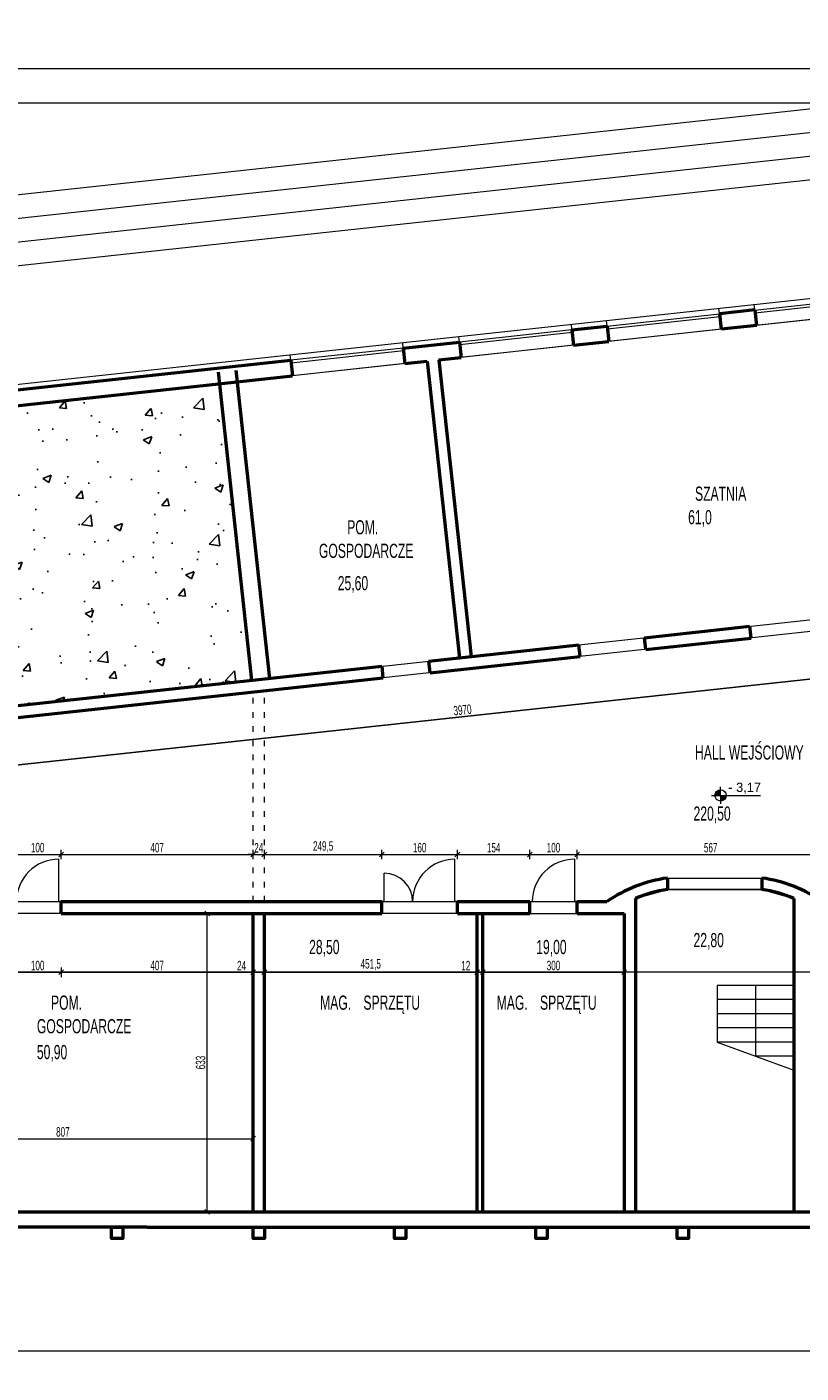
# Model space of a CAD drawing. Header units: millimetres. Extents: x 72202 to 304796, y 21658 to 519946.
# Tile 24 of 93: x 202846 to 204488, y 200622 to 203478. Entities that reach past the tile are written whole.
import ezdxf

# ---------------------------------------------------------------- set-up
doc = ezdxf.new("R2010")
doc.units = ezdxf.units.MM
doc.linetypes.add('ACAD_ISO03W100', pattern=[30, 12, -18])
doc.layers.get('Defpoints').update_dxf_attribs({"color": 3})
for name, color, linetype, lineweight in [('linia - gruba - projektowana', 170, 'Continuous', 50), ('linia - rzut - cienka', 250, 'Continuous', 18), ('linia - ściany do wyburzenia', 9, 'Continuous', 5), ('LINIA CIENKA', 7, 'Continuous', 13), ('LINIA WYMIAROWANIE', 1, 'Continuous', 9), ('OPISY', 251, 'Continuous', 9)]:
    doc.layers.add(name, color=color, linetype=linetype, lineweight=lineweight)
doc.layers.add('LINIA-NIE DRUKOWAĆ', color=3, linetype='Continuous', lineweight=20, plot=False)
doc.styles.add('simplex', font='arial.ttf')
doc.styles.get("Standard").update_dxf_attribs({"font": 'ARIALN.TTF', "width": 0.75})
doc.dimstyles.new('sebek100', dxfattribs={"dimtxt": 17, "dimasz": 10, "dimexe": 10, "dimexo": 20, "dimgap": 4, "dimtad": 1, "dimrnd": 0.5, "dimtxsty": 'Standard', "dimblk": 'OBLIQUE', "dimcen": 8, "dimclre": 1, "dimazin": 0, "dimtm": 1e-09, "dimtfac": 1, "dimtix": 1, "dimtmove": 1, "dimatfit": 3, "dimldrblk": 'zas', "dimfxl": 0, "dimtolj": 2, "dimlwd": -1, "dimlwe": -1, "dimarcsym": 0})

# ---------------------------------------------------------------- blocks, each defined once
blk = doc.blocks.new('_Oblique')
at = {"color": 0, "linetype": 'ByBlock', "lineweight": -2}
blk.add_line((-0.5, -0.5), (0.5, 0.5), dxfattribs=at)
blk = doc.blocks.new('*D72')
at = {"layer": 'Defpoints', "color": 0, "lineweight": -3, "ltscale": 4}
for p in [(207453.3, 203691.7), (200553.3, 203234.1), (207453.3, 203234.1)]:
    blk.add_point(p, dxfattribs=at)
at = {"layer": 'LINIA CIENKA', "ltscale": 4}
for p, q in [((200553.3, 203681.7), (200553.3, 203701.7)), ((207453.3, 203681.7), (207453.3, 203701.7))]:
    blk.add_line(p, q, dxfattribs=at)
at = {"layer": 'LINIA CIENKA', "color": 0, "ltscale": 4}
blk.add_line((200553.3, 203691.7), (207453.3, 203691.7), dxfattribs=at)
at = {"layer": 'LINIA CIENKA', "color": 0, "ltscale": 4, "xscale": 10, "yscale": 10, "zscale": 10, "rotation": 180}
blk.add_blockref('_Oblique', (200553.3, 203691.7), dxfattribs=at)
at = {"layer": 'LINIA CIENKA', "color": 0, "ltscale": 4, "xscale": 10, "yscale": 10, "zscale": 10}
blk.add_blockref('_Oblique', (207453.3, 203691.7), dxfattribs=at)
at = {"layer": 'LINIA CIENKA', "color": 0, "lineweight": -3, "ltscale": 4, "insert": (204003.3, 203797.8), "char_height": 200, "attachment_point": 5}
blk.add_mtext('\\A2;6900', dxfattribs=at)
blk = doc.blocks.new('zas')
blk = doc.blocks.new('*D202')
at = {"layer": 'Defpoints', "color": 0, "lineweight": -3, "ltscale": 4}
for p in [(202818.3, 201609.5), (202918.3, 201609.5), (202918.3, 201472)]:
    blk.add_point(p, dxfattribs=at)
at = {"layer": 'LINIA WYMIAROWANIE', "ltscale": 4}
for p, q in [((202818.3, 201482), (202818.3, 201462)), ((202918.3, 201482), (202918.3, 201462))]:
    blk.add_line(p, q, dxfattribs=at)
at = {"layer": 'LINIA WYMIAROWANIE', "color": 0, "ltscale": 4}
blk.add_line((202818.3, 201472), (202918.3, 201472), dxfattribs=at)
at = {"layer": 'LINIA WYMIAROWANIE', "color": 0, "ltscale": 4, "xscale": 10, "yscale": 10, "zscale": 10, "rotation": 180}
blk.add_blockref('_Oblique', (202818.3, 201472), dxfattribs=at)
at = {"layer": 'LINIA WYMIAROWANIE', "color": 0, "ltscale": 4, "xscale": 10, "yscale": 10, "zscale": 10}
blk.add_blockref('_Oblique', (202918.3, 201472), dxfattribs=at)
at = {"layer": 'LINIA WYMIAROWANIE', "color": 0, "lineweight": -3, "ltscale": 4, "insert": (202868.3, 201486.3), "char_height": 20, "attachment_point": 5}
blk.add_mtext('\\A2;100', dxfattribs=at)
blk = doc.blocks.new('*D203')
at = {"layer": 'Defpoints', "color": 0, "lineweight": -3, "ltscale": 4}
for p in [(202918.3, 201609.5), (203325.3, 201564), (203325.3, 201472)]:
    blk.add_point(p, dxfattribs=at)
at = {"layer": 'LINIA WYMIAROWANIE', "ltscale": 4}
for p, q in [((202918.3, 201482), (202918.3, 201462)), ((203325.3, 201482), (203325.3, 201462))]:
    blk.add_line(p, q, dxfattribs=at)
at = {"layer": 'LINIA WYMIAROWANIE', "color": 0, "ltscale": 4}
blk.add_line((202918.3, 201472), (203325.3, 201472), dxfattribs=at)
at = {"layer": 'LINIA WYMIAROWANIE', "color": 0, "ltscale": 4, "xscale": 10, "yscale": 10, "zscale": 10, "rotation": 180}
blk.add_blockref('_Oblique', (202918.3, 201472), dxfattribs=at)
at = {"layer": 'LINIA WYMIAROWANIE', "color": 0, "ltscale": 4, "xscale": 10, "yscale": 10, "zscale": 10}
blk.add_blockref('_Oblique', (203325.3, 201472), dxfattribs=at)
at = {"layer": 'LINIA WYMIAROWANIE', "color": 0, "lineweight": -3, "ltscale": 4, "insert": (203121.8, 201486.3), "char_height": 20, "attachment_point": 5}
blk.add_mtext('\\A2;407', dxfattribs=at)
blk = doc.blocks.new('*D204')
at = {"layer": 'Defpoints', "color": 0, "lineweight": -3, "ltscale": 4}
for p in [(203325.3, 201564), (203349.3, 201566.6), (203349.3, 201472)]:
    blk.add_point(p, dxfattribs=at)
at = {"layer": 'LINIA WYMIAROWANIE', "color": 0, "ltscale": 4}
for p, q in [((203288.1, 201472), (203325.3, 201472)), ((203325.3, 201472), (203349.3, 201472))]:
    blk.add_line(p, q, dxfattribs=at)
at = {"layer": 'LINIA WYMIAROWANIE', "ltscale": 4}
for p, q in [((203325.3, 201482), (203325.3, 201462)), ((203349.3, 201482), (203349.3, 201462))]:
    blk.add_line(p, q, dxfattribs=at)
at = {"layer": 'LINIA WYMIAROWANIE', "color": 0, "ltscale": 4, "xscale": 10, "yscale": 10, "zscale": 10, "rotation": 180}
blk.add_blockref('_Oblique', (203325.3, 201472), dxfattribs=at)
at = {"layer": 'LINIA WYMIAROWANIE', "color": 0, "ltscale": 4, "xscale": 10, "yscale": 10, "zscale": 10}
blk.add_blockref('_Oblique', (203349.3, 201472), dxfattribs=at)
at = {"layer": 'LINIA WYMIAROWANIE', "color": 0, "lineweight": -3, "ltscale": 4, "insert": (203301, 201486.1), "char_height": 20, "attachment_point": 5}
blk.add_mtext('\\A2;24', dxfattribs=at)
blk = doc.blocks.new('*D205')
at = {"layer": 'Defpoints', "color": 0, "lineweight": -3, "ltscale": 4}
for p in [(203349.3, 201566.6), (203800.8, 201563.6), (203800.8, 201472)]:
    blk.add_point(p, dxfattribs=at)
at = {"layer": 'LINIA WYMIAROWANIE', "ltscale": 4}
for p, q in [((203349.3, 201482), (203349.3, 201462)), ((203800.8, 201482), (203800.8, 201462))]:
    blk.add_line(p, q, dxfattribs=at)
at = {"layer": 'LINIA WYMIAROWANIE', "color": 0, "ltscale": 4}
blk.add_line((203349.3, 201472), (203800.8, 201472), dxfattribs=at)
at = {"layer": 'LINIA WYMIAROWANIE', "color": 0, "ltscale": 4, "xscale": 10, "yscale": 10, "zscale": 10, "rotation": 180}
blk.add_blockref('_Oblique', (203349.3, 201472), dxfattribs=at)
at = {"layer": 'LINIA WYMIAROWANIE', "color": 0, "ltscale": 4, "xscale": 10, "yscale": 10, "zscale": 10}
blk.add_blockref('_Oblique', (203800.8, 201472), dxfattribs=at)
at = {"layer": 'LINIA WYMIAROWANIE', "color": 0, "lineweight": -3, "ltscale": 4, "insert": (203575, 201488.1), "char_height": 20, "attachment_point": 5}
blk.add_mtext('\\A2;451,5', dxfattribs=at)
blk = doc.blocks.new('*D206')
at = {"layer": 'Defpoints', "color": 0, "lineweight": -3, "ltscale": 4}
for p in [(203812.8, 201573.5), (203800.8, 201563.6), (203812.8, 201472)]:
    blk.add_point(p, dxfattribs=at)
at = {"layer": 'LINIA WYMIAROWANIE', "color": 0, "ltscale": 4}
for p, q in [((203764.6, 201472), (203800.8, 201472)), ((203800.8, 201472), (203812.8, 201472))]:
    blk.add_line(p, q, dxfattribs=at)
at = {"layer": 'LINIA WYMIAROWANIE', "ltscale": 4}
for p, q in [((203800.8, 201482), (203800.8, 201462)), ((203812.8, 201482), (203812.8, 201462))]:
    blk.add_line(p, q, dxfattribs=at)
at = {"layer": 'LINIA WYMIAROWANIE', "color": 0, "ltscale": 4, "xscale": 10, "yscale": 10, "zscale": 10, "rotation": 180}
blk.add_blockref('_Oblique', (203800.8, 201472), dxfattribs=at)
at = {"layer": 'LINIA WYMIAROWANIE', "color": 0, "ltscale": 4, "xscale": 10, "yscale": 10, "zscale": 10}
blk.add_blockref('_Oblique', (203812.8, 201472), dxfattribs=at)
at = {"layer": 'LINIA WYMIAROWANIE', "color": 0, "lineweight": -3, "ltscale": 4, "insert": (203776.8, 201486.1), "char_height": 20, "attachment_point": 5}
blk.add_mtext('\\A2;12', dxfattribs=at)
blk = doc.blocks.new('*D207')
at = {"layer": 'Defpoints', "color": 0, "lineweight": -3, "ltscale": 4}
for p in [(203812.8, 201573.5), (204112.8, 201570.7), (204112.8, 201472)]:
    blk.add_point(p, dxfattribs=at)
at = {"layer": 'LINIA WYMIAROWANIE', "ltscale": 4}
for p, q in [((203812.8, 201482), (203812.8, 201462)), ((204112.8, 201482), (204112.8, 201462))]:
    blk.add_line(p, q, dxfattribs=at)
at = {"layer": 'LINIA WYMIAROWANIE', "color": 0, "ltscale": 4}
blk.add_line((203812.8, 201472), (204112.8, 201472), dxfattribs=at)
at = {"layer": 'LINIA WYMIAROWANIE', "color": 0, "ltscale": 4, "xscale": 10, "yscale": 10, "zscale": 10, "rotation": 180}
blk.add_blockref('_Oblique', (203812.8, 201472), dxfattribs=at)
at = {"layer": 'LINIA WYMIAROWANIE', "color": 0, "ltscale": 4, "xscale": 10, "yscale": 10, "zscale": 10}
blk.add_blockref('_Oblique', (204112.8, 201472), dxfattribs=at)
at = {"layer": 'LINIA WYMIAROWANIE', "color": 0, "lineweight": -3, "ltscale": 4, "insert": (203962.8, 201486.3), "char_height": 20, "attachment_point": 5}
blk.add_mtext('\\A2;300', dxfattribs=at)
blk = doc.blocks.new('*D211')
at = {"layer": 'Defpoints', "color": 0, "lineweight": -3, "ltscale": 4}
for p in [(202918.3, 201722), (202818.3, 201609.5), (202918.3, 201609.5)]:
    blk.add_point(p, dxfattribs=at)
at = {"layer": 'LINIA WYMIAROWANIE', "ltscale": 4}
for p, q in [((202818.3, 201712), (202818.3, 201732)), ((202918.3, 201712), (202918.3, 201732))]:
    blk.add_line(p, q, dxfattribs=at)
at = {"layer": 'LINIA WYMIAROWANIE', "color": 0, "ltscale": 4}
blk.add_line((202818.3, 201722), (202918.3, 201722), dxfattribs=at)
at = {"layer": 'LINIA WYMIAROWANIE', "color": 0, "ltscale": 4, "xscale": 10, "yscale": 10, "zscale": 10, "rotation": 180}
blk.add_blockref('_Oblique', (202818.3, 201722), dxfattribs=at)
at = {"layer": 'LINIA WYMIAROWANIE', "color": 0, "ltscale": 4, "xscale": 10, "yscale": 10, "zscale": 10}
blk.add_blockref('_Oblique', (202918.3, 201722), dxfattribs=at)
at = {"layer": 'LINIA WYMIAROWANIE', "color": 0, "lineweight": -3, "ltscale": 4, "insert": (202868.3, 201736.3), "char_height": 20, "attachment_point": 5}
blk.add_mtext('\\A2;100', dxfattribs=at)
blk = doc.blocks.new('*D212')
at = {"layer": 'Defpoints', "color": 0, "lineweight": -3, "ltscale": 4}
for p in [(203325.3, 201722), (203325.3, 201643.5), (202918.3, 201609.5)]:
    blk.add_point(p, dxfattribs=at)
at = {"layer": 'LINIA WYMIAROWANIE', "ltscale": 4}
for p, q in [((202918.3, 201712), (202918.3, 201732)), ((203325.3, 201712), (203325.3, 201732))]:
    blk.add_line(p, q, dxfattribs=at)
at = {"layer": 'LINIA WYMIAROWANIE', "color": 0, "ltscale": 4}
blk.add_line((202918.3, 201722), (203325.3, 201722), dxfattribs=at)
at = {"layer": 'LINIA WYMIAROWANIE', "color": 0, "ltscale": 4, "xscale": 10, "yscale": 10, "zscale": 10, "rotation": 180}
blk.add_blockref('_Oblique', (202918.3, 201722), dxfattribs=at)
at = {"layer": 'LINIA WYMIAROWANIE', "color": 0, "ltscale": 4, "xscale": 10, "yscale": 10, "zscale": 10}
blk.add_blockref('_Oblique', (203325.3, 201722), dxfattribs=at)
at = {"layer": 'LINIA WYMIAROWANIE', "color": 0, "lineweight": -3, "ltscale": 4, "insert": (203121.8, 201736.3), "char_height": 20, "attachment_point": 5}
blk.add_mtext('\\A2;407', dxfattribs=at)
blk = doc.blocks.new('*D213')
at = {"layer": 'Defpoints', "color": 0, "lineweight": -3, "ltscale": 4}
for p in [(203349.3, 201722), (203349.3, 201668), (203325.3, 201643.5)]:
    blk.add_point(p, dxfattribs=at)
at = {"layer": 'LINIA WYMIAROWANIE', "color": 0, "ltscale": 4}
for p, q in [((203325.3, 201722), (203315.3, 201722)), ((203325.3, 201722), (203349.3, 201722)), ((203349.3, 201722), (203359.3, 201722))]:
    blk.add_line(p, q, dxfattribs=at)
at = {"layer": 'LINIA WYMIAROWANIE', "ltscale": 4}
for p, q in [((203325.3, 201712), (203325.3, 201732)), ((203349.3, 201712), (203349.3, 201732))]:
    blk.add_line(p, q, dxfattribs=at)
at = {"layer": 'LINIA WYMIAROWANIE', "color": 0, "ltscale": 4, "xscale": 10, "yscale": 10, "zscale": 10}
blk.add_blockref('_Oblique', (203325.3, 201722), dxfattribs=at)
at = {"layer": 'LINIA WYMIAROWANIE', "color": 0, "ltscale": 4, "xscale": 10, "yscale": 10, "zscale": 10, "rotation": 180}
blk.add_blockref('_Oblique', (203349.3, 201722), dxfattribs=at)
at = {"layer": 'LINIA WYMIAROWANIE', "color": 0, "lineweight": -3, "ltscale": 4, "insert": (203337.3, 201736.1), "char_height": 20, "attachment_point": 5}
blk.add_mtext('\\A2;24', dxfattribs=at)
blk = doc.blocks.new('*D214')
at = {"layer": 'Defpoints', "color": 0, "lineweight": -3, "ltscale": 4}
for p in [(203598.8, 201722), (203349.3, 201668), (203598.8, 201609.5)]:
    blk.add_point(p, dxfattribs=at)
at = {"layer": 'LINIA WYMIAROWANIE', "ltscale": 4}
for p, q in [((203349.3, 201712), (203349.3, 201732)), ((203598.8, 201712), (203598.8, 201732))]:
    blk.add_line(p, q, dxfattribs=at)
at = {"layer": 'LINIA WYMIAROWANIE', "color": 0, "ltscale": 4}
blk.add_line((203349.3, 201722), (203598.8, 201722), dxfattribs=at)
at = {"layer": 'LINIA WYMIAROWANIE', "color": 0, "ltscale": 4, "xscale": 10, "yscale": 10, "zscale": 10, "rotation": 180}
blk.add_blockref('_Oblique', (203349.3, 201722), dxfattribs=at)
at = {"layer": 'LINIA WYMIAROWANIE', "color": 0, "ltscale": 4, "xscale": 10, "yscale": 10, "zscale": 10}
blk.add_blockref('_Oblique', (203598.8, 201722), dxfattribs=at)
at = {"layer": 'LINIA WYMIAROWANIE', "color": 0, "lineweight": -3, "ltscale": 4, "insert": (203474, 201738.1), "char_height": 20, "attachment_point": 5}
blk.add_mtext('\\A2;249,5', dxfattribs=at)
blk = doc.blocks.new('*D215')
at = {"layer": 'Defpoints', "color": 0, "lineweight": -3, "ltscale": 4}
for p in [(203758.8, 201722), (203598.8, 201609.5), (203758.8, 201609.5)]:
    blk.add_point(p, dxfattribs=at)
at = {"layer": 'LINIA WYMIAROWANIE', "ltscale": 4}
for p, q in [((203598.8, 201712), (203598.8, 201732)), ((203758.8, 201712), (203758.8, 201732))]:
    blk.add_line(p, q, dxfattribs=at)
at = {"layer": 'LINIA WYMIAROWANIE', "color": 0, "ltscale": 4}
blk.add_line((203598.8, 201722), (203758.8, 201722), dxfattribs=at)
at = {"layer": 'LINIA WYMIAROWANIE', "color": 0, "ltscale": 4, "xscale": 10, "yscale": 10, "zscale": 10, "rotation": 180}
blk.add_blockref('_Oblique', (203598.8, 201722), dxfattribs=at)
at = {"layer": 'LINIA WYMIAROWANIE', "color": 0, "ltscale": 4, "xscale": 10, "yscale": 10, "zscale": 10}
blk.add_blockref('_Oblique', (203758.8, 201722), dxfattribs=at)
at = {"layer": 'LINIA WYMIAROWANIE', "color": 0, "lineweight": -3, "ltscale": 4, "insert": (203678.8, 201736.3), "char_height": 20, "attachment_point": 5}
blk.add_mtext('\\A2;160', dxfattribs=at)
blk = doc.blocks.new('*D216')
at = {"layer": 'Defpoints', "color": 0, "lineweight": -3, "ltscale": 4}
for p in [(203912.8, 201722), (203758.8, 201609.5), (203912.8, 201609.5)]:
    blk.add_point(p, dxfattribs=at)
at = {"layer": 'LINIA WYMIAROWANIE', "ltscale": 4}
for p, q in [((203758.8, 201712), (203758.8, 201732)), ((203912.8, 201712), (203912.8, 201732))]:
    blk.add_line(p, q, dxfattribs=at)
at = {"layer": 'LINIA WYMIAROWANIE', "color": 0, "ltscale": 4}
blk.add_line((203758.8, 201722), (203912.8, 201722), dxfattribs=at)
at = {"layer": 'LINIA WYMIAROWANIE', "color": 0, "ltscale": 4, "xscale": 10, "yscale": 10, "zscale": 10, "rotation": 180}
blk.add_blockref('_Oblique', (203758.8, 201722), dxfattribs=at)
at = {"layer": 'LINIA WYMIAROWANIE', "color": 0, "ltscale": 4, "xscale": 10, "yscale": 10, "zscale": 10}
blk.add_blockref('_Oblique', (203912.8, 201722), dxfattribs=at)
at = {"layer": 'LINIA WYMIAROWANIE', "color": 0, "lineweight": -3, "ltscale": 4, "insert": (203835.8, 201736.3), "char_height": 20, "attachment_point": 5}
blk.add_mtext('\\A2;154', dxfattribs=at)
blk = doc.blocks.new('*D217')
at = {"layer": 'Defpoints', "color": 0, "lineweight": -3, "ltscale": 4}
for p in [(204012.8, 201722), (203912.8, 201609.5), (204012.8, 201609.5)]:
    blk.add_point(p, dxfattribs=at)
at = {"layer": 'LINIA WYMIAROWANIE', "ltscale": 4}
for p, q in [((203912.8, 201712), (203912.8, 201732)), ((204012.8, 201712), (204012.8, 201732))]:
    blk.add_line(p, q, dxfattribs=at)
at = {"layer": 'LINIA WYMIAROWANIE', "color": 0, "ltscale": 4}
blk.add_line((203912.8, 201722), (204012.8, 201722), dxfattribs=at)
at = {"layer": 'LINIA WYMIAROWANIE', "color": 0, "ltscale": 4, "xscale": 10, "yscale": 10, "zscale": 10, "rotation": 180}
blk.add_blockref('_Oblique', (203912.8, 201722), dxfattribs=at)
at = {"layer": 'LINIA WYMIAROWANIE', "color": 0, "ltscale": 4, "xscale": 10, "yscale": 10, "zscale": 10}
blk.add_blockref('_Oblique', (204012.8, 201722), dxfattribs=at)
at = {"layer": 'LINIA WYMIAROWANIE', "color": 0, "lineweight": -3, "ltscale": 4, "insert": (203962.8, 201736.3), "char_height": 20, "attachment_point": 5}
blk.add_mtext('\\A2;100', dxfattribs=at)
blk = doc.blocks.new('*D218')
at = {"layer": 'Defpoints', "color": 0, "lineweight": -3, "ltscale": 4}
for p in [(204579.8, 201722), (204012.8, 201609.5), (204579.8, 201610.8)]:
    blk.add_point(p, dxfattribs=at)
at = {"layer": 'LINIA WYMIAROWANIE', "ltscale": 4}
for p, q in [((204012.8, 201712), (204012.8, 201732)), ((204579.8, 201712), (204579.8, 201732))]:
    blk.add_line(p, q, dxfattribs=at)
at = {"layer": 'LINIA WYMIAROWANIE', "color": 0, "ltscale": 4}
blk.add_line((204012.8, 201722), (204579.8, 201722), dxfattribs=at)
at = {"layer": 'LINIA WYMIAROWANIE', "color": 0, "ltscale": 4, "xscale": 10, "yscale": 10, "zscale": 10, "rotation": 180}
blk.add_blockref('_Oblique', (204012.8, 201722), dxfattribs=at)
at = {"layer": 'LINIA WYMIAROWANIE', "color": 0, "ltscale": 4, "xscale": 10, "yscale": 10, "zscale": 10}
blk.add_blockref('_Oblique', (204579.8, 201722), dxfattribs=at)
at = {"layer": 'LINIA WYMIAROWANIE', "color": 0, "lineweight": -3, "ltscale": 4, "insert": (204296.3, 201736.3), "char_height": 20, "attachment_point": 5}
blk.add_mtext('\\A2;567', dxfattribs=at)
blk = doc.blocks.new('*D221')
at = {"layer": 'Defpoints', "color": 0, "lineweight": -3, "ltscale": 4}
for p in [(205734.2, 202327.6), (205745, 202228.2), (201786.8, 201900)]:
    blk.add_point(p, dxfattribs=at)
at = {"layer": 'LINIA WYMIAROWANIE', "color": 0, "ltscale": 4}
blk.add_line((201797.6, 201800.6), (205745, 202228.2), dxfattribs=at)
at = {"layer": 'LINIA WYMIAROWANIE', "ltscale": 4}
for p, q in [((205743.9, 202238.1), (205746.1, 202218.2)), ((201796.5, 201810.6), (201798.6, 201790.7))]:
    blk.add_line(p, q, dxfattribs=at)
at = {"layer": 'LINIA WYMIAROWANIE', "color": 0, "ltscale": 4, "xscale": 10, "yscale": 10, "zscale": 10}
for p, rotation in [((205745, 202228.2), 6.182017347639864), ((201797.6, 201800.6), 186.1820173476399)]:
    blk.add_blockref('_Oblique', p, dxfattribs=dict(at, rotation=rotation))
at = {"layer": 'LINIA WYMIAROWANIE', "color": 0, "lineweight": -3, "ltscale": 4, "insert": (203769.8, 202028.5), "char_height": 20, "attachment_point": 5, "rotation": 6.182}
blk.add_mtext('\\A2;3970', dxfattribs=at)
blk = doc.blocks.new('*D225')
at = {"layer": 'Defpoints', "color": 0, "lineweight": -3, "ltscale": 4}
for p in [(203325.3, 201119), (202518.3, 201093.1), (203325.3, 201032.9)]:
    blk.add_point(p, dxfattribs=at)
at = {"layer": 'LINIA WYMIAROWANIE', "ltscale": 4}
for p, q in [((202518.3, 201113.1), (202518.3, 201129)), ((203325.3, 201109), (203325.3, 201129))]:
    blk.add_line(p, q, dxfattribs=at)
at = {"layer": 'LINIA WYMIAROWANIE', "color": 0, "ltscale": 4}
blk.add_line((202518.3, 201119), (203325.3, 201119), dxfattribs=at)
at = {"layer": 'LINIA WYMIAROWANIE', "color": 0, "ltscale": 4, "xscale": 10, "yscale": 10, "zscale": 10, "rotation": 180}
blk.add_blockref('_Oblique', (202518.3, 201119), dxfattribs=at)
at = {"layer": 'LINIA WYMIAROWANIE', "color": 0, "ltscale": 4, "xscale": 10, "yscale": 10, "zscale": 10}
blk.add_blockref('_Oblique', (203325.3, 201119), dxfattribs=at)
at = {"layer": 'LINIA WYMIAROWANIE', "color": 0, "lineweight": -3, "ltscale": 4, "insert": (202921.8, 201133.3), "char_height": 20, "attachment_point": 5}
blk.add_mtext('\\A2;807', dxfattribs=at)
blk = doc.blocks.new('*D226')
at = {"layer": 'Defpoints', "color": 0, "lineweight": -3, "ltscale": 4}
for p in [(203228.2, 201597), (203325.3, 201597), (203325.3, 200964)]:
    blk.add_point(p, dxfattribs=at)
at = {"layer": 'LINIA WYMIAROWANIE', "ltscale": 4}
for p, q in [((203238.2, 201597), (203218.2, 201597)), ((203238.2, 200964), (203218.2, 200964))]:
    blk.add_line(p, q, dxfattribs=at)
at = {"layer": 'LINIA WYMIAROWANIE', "color": 0, "ltscale": 4}
blk.add_line((203228.2, 200964), (203228.2, 201597), dxfattribs=at)
at = {"layer": 'LINIA WYMIAROWANIE', "color": 0, "ltscale": 4, "xscale": 10, "yscale": 10, "zscale": 10}
for p, rotation in [((203228.2, 201597), 90), ((203228.2, 200964), 270)]:
    blk.add_blockref('_Oblique', p, dxfattribs=dict(at, rotation=rotation))
at = {"layer": 'LINIA WYMIAROWANIE', "color": 0, "lineweight": -3, "ltscale": 4, "insert": (203214, 201280.5), "char_height": 20, "attachment_point": 5, "rotation": 90}
blk.add_mtext('\\A2;633', dxfattribs=at)

msp = doc.modelspace()

# ---------------------------------------------------------------- hatches: boundary and pattern name
at = {"layer": 'linia - ściany do wyburzenia', "lineweight": -3, "ltscale": 1.2}
h = msp.add_hatch(dxfattribs=at)
h.set_pattern_fill('AR-CONC', color=256)
h.set_pattern_definition([(50, (54647.69, -3160), (182.18467, -15.939086), [19.05, -209.55]), (355, (54647.69, -3160), (-35.24342, 191.05685), [15.24, -167.64058]), (100.451445, (54662.87, -3161.33), (146.94125, 175.11775), [16.19001, -178.09024]), (46.1842, (54647.69, -3109.2), (271.07904, -42.04233), [28.575, -314.325]), (96.63556, (54670.28, -3112.7), (237.40413, 247.42612), [24.28502, -267.1356]), (351.18415, (54647.69, -3109.2), (237.40413, 247.42612), [22.85997, -251.45973]), (21, (54673.09, -3121.9), (151.61439, -102.2652), [19.05, -209.55]), (326, (54673.09, -3121.9), (61.80203, 184.18797), [15.24, -167.64]), (71.451445, (54685.72, -3130.43), (213.41642, 81.92277), [16.19001, -178.08994]), (37.5, (54647.686, -3160.004), (3.088603, 84.555039), [0, -165.608, 0, -170.18, 0, -168.275]), (7.5, (54647.69, -3160), (66.819663, 100.180575), [0, -97.028, 0, -161.798, 0, -64.135]), (327.5, (54591.044, -3160.004), (135.590595, -5.728744), [0, -63.5, 0, -198.12, 0, -262.89]), (317.5, (54565.64, -3160), (148.12918, 25.42649), [0, -82.55, 0, -131.572, 0, -186.69])])
h.paths.add_polyline_path([(203253.976, 202720.804), (202736.006, 202664.698), (202711.151, 202662.006), (202558.314, 202786.526), (202437.751, 202632.392), (201454.999, 202525.943), (201523.165, 201896.624), (203322.142, 202091.485)])
at = {"layer": 'OPISY'}
h = msp.add_hatch(color=256, dxfattribs=at)
edge = h.paths.add_edge_path()
edge.add_line((204317.21, 201847.176), (204317.21, 201859.13))
edge.add_arc((204317.21, 201847.176), 11.954, 90, 180.185208)
edge.add_line((204305.255, 201847.137), (204317.21, 201847.176))
edge = h.paths.add_edge_path()
edge.add_arc((204317.21, 201847.176), 11.954, 269.966892, 359.748577)
edge.add_line((204329.164, 201847.123), (204317.21, 201847.176))
edge.add_line((204317.21, 201847.176), (204317.203, 201835.221))
h = msp.add_hatch(color=256, dxfattribs=at)
h.paths.add_polyline_path([(204317.21, 201847.176), (204317.21, 201855.679, 0.41421356), (204308.706, 201847.176)])
h.paths.add_polyline_path([(204317.21, 201838.672, 0.41421356), (204325.713, 201847.176), (204317.21, 201847.176)])

# ---------------------------------------------------------------- linework, layer by layer
at = {"layer": 'linia - gruba - projektowana'}
for p, q in [((204315.174, 202869.131), (204318.748, 202836.137)), ((204389.748, 202877.114), (204315.184, 202869.038)), ((204389.748, 202877.114), (204393.312, 202844.213)), ((204002.026, 202835.023), (204076.59, 202843.1)), ((204002.026, 202835.023), (204005.58, 202802.215)), ((204076.59, 202843.1), (204080.144, 202810.292)), ((204393.312, 202844.213), (204318.748, 202836.137)), ((203644.12, 202796.256), (203763.422, 202809.178)), ((203763.422, 202809.178), (203766.976, 202776.37)), ((204005.58, 202802.215), (204080.144, 202810.292)), ((202779.179, 202702.568), (203405.515, 202770.411)), ((203405.515, 202770.411), (203409.069, 202737.603)), ((203644.12, 202796.256), (203647.673, 202763.448)), ((203647.673, 202763.448), (203694.897, 202768.563)), ((203694.897, 202768.563), (203763.063, 202139.244)), ((203719.752, 202771.255), (203766.976, 202776.37)), ((203719.752, 202771.255), (203787.918, 202141.936)), ((203251.284, 202745.658), (203322.142, 202091.485)), ((203289.063, 202749.75), (203359.921, 202095.577)), ((202782.733, 202669.76), (203409.069, 202737.603)), ((204155.766, 202181.78), (204379.458, 202206.01)), ((204382.15, 202181.155), (204379.458, 202206.01)), ((204158.458, 202156.926), (204155.766, 202181.78)), ((204158.458, 202156.926), (204382.15, 202181.155)), ((203698.441, 202132.244), (204016.58, 202166.704)), ((203701.133, 202107.39), (204019.273, 202141.85)), ((204019.273, 202141.85), (204016.58, 202166.704)), ((202505.917, 202003.073), (203599.023, 202121.475)), ((203601.715, 202096.621), (203599.023, 202121.475)), ((203701.133, 202107.39), (203698.441, 202132.244)), ((201786.792, 201900.033), (203601.715, 202096.621)), ((204204.792, 201672.042), (204204.792, 201647.803)), ((204404.792, 201672.042), (204404.792, 201647.803)), ((204136.792, 201628.406), (204136.792, 200964.042)), ((204472.792, 201628.406), (204472.792, 200964.042)), ((202918.292, 201622.042), (202959.292, 201622.042)), ((202918.292, 201622.042), (203325.292, 201622.042)), ((202918.292, 201597.042), (203325.292, 201597.042)), ((203287.792, 201622.042), (203598.792, 201622.042)), ((203287.792, 201597.042), (203598.792, 201597.042)), ((203325.292, 200964.042), (203325.292, 201597.042)), ((203349.292, 200964.042), (203349.292, 201597.042)), ((203598.792, 201597.042), (203598.792, 201622.042)), ((203758.792, 201597.042), (203758.792, 201622.042)), ((203758.792, 201622.042), (203912.792, 201622.042)), ((203758.792, 201597.042), (203912.792, 201597.042)), ((203800.792, 200964.042), (203800.792, 201597.042)), ((203812.792, 200964.042), (203812.792, 201597.042)), ((203912.792, 201597.042), (203912.792, 201622.042)), ((204012.792, 201597.042), (204012.792, 201622.042)), ((204012.792, 201622.042), (204076.292, 201622.042)), ((204012.792, 201597.042), (204112.792, 201597.042)), ((204112.792, 201597.042), (204112.792, 200964.042)), ((202544.292, 200964.042), (202974.292, 200964.042)), ((202974.292, 200964.042), (203100.292, 200964.042)), ((203050.292, 200964.042), (203100.292, 200964.042)), ((203100.292, 200964.042), (205082.839, 200964.042)), ((203100.292, 200931.042), (202069.792, 200931.751)), ((203100.292, 200931.042), (204932.445, 200931.042))]:
    msp.add_line(p, q, dxfattribs=at)
msp.add_lwpolyline([(202918.292, 201597.042), (202918.292, 201622.042)], dxfattribs=at)
for points in [[(203025.292, 200931.042), (203049.292, 200931.042), (203049.292, 200907.042), (203025.292, 200907.042)], [(203325.292, 200931.042), (203349.292, 200931.042), (203349.292, 200907.042), (203325.292, 200907.042)], [(203625.292, 200931.042), (203649.292, 200931.042), (203649.292, 200907.042), (203625.292, 200907.042)], [(203925.292, 200931.042), (203949.292, 200931.042), (203949.292, 200907.042), (203925.292, 200907.042)], [(204225.292, 200931.042), (204249.292, 200931.042), (204249.292, 200907.042), (204225.292, 200907.042)]]:
    msp.add_lwpolyline(points, close=True, dxfattribs=at)
for centre, radius, start, end in [((204244.33, 201380.309), 294.4, 97.718015, 124.804511), ((204365.255, 201380.309), 294.4, 55.195489, 82.281985), ((204244.33, 201380.309), 270.4, 98.407798, 113.434263), ((204365.255, 201380.309), 270.4, 66.565737, 81.592202)]:
    msp.add_arc(centre, radius, start, end, dxfattribs=at)
at = {"layer": 'linia - rzut - cienka', "linetype": 'ACAD_ISO03W100'}
for p, q in [((203325.292, 201622.042), (203325.292, 202066.68)), ((203349.292, 201622.042), (203349.292, 202069.279))]:
    msp.add_line(p, q, dxfattribs=at)
at = {"layer": 'LINIA CIENKA'}
for p, q in [((202728.86, 202709.188), (205703.276, 203031.368)), ((204389.748, 202877.114), (204388.451, 202889.138)), ((204389.773, 202876.929), (204628.367, 202902.867)), ((204390.422, 202870.964), (204629.016, 202896.902)), ((204076.59, 202843.1), (204075.293, 202855.124)), ((204076.595, 202843.1), (204315.189, 202869.038)), ((204077.243, 202837.135), (204315.838, 202863.073)), ((204315.189, 202869.038), (204313.891, 202881.062)), ((204631.926, 202869.965), (204393.322, 202844.12)), ((204002.026, 202835.023), (203763.422, 202809.178)), ((204002.672, 202829.058), (203764.068, 202803.213)), ((204002.026, 202835.023), (204000.729, 202847.047)), ((204318.748, 202836.137), (204080.144, 202810.292)), ((203644.12, 202796.256), (203642.822, 202808.28)), ((203763.422, 202809.178), (203762.124, 202821.202)), ((204005.58, 202802.215), (203766.976, 202776.37)), ((203405.515, 202770.411), (203404.218, 202782.435)), ((203644.12, 202796.256), (203405.515, 202770.411)), ((203644.766, 202790.291), (203406.162, 202764.446)), ((203647.673, 202763.448), (203409.069, 202737.603)), ((202913.292, 201622.042), (202913.292, 201712.042)), ((203753.792, 201622.042), (203753.792, 201712.042)), ((204007.792, 201622.042), (204007.792, 201712.042)), ((203603.792, 201622.042), (203603.792, 201682.042)), ((202918.292, 201622.042), (202913.292, 201622.042)), ((202918.292, 201622.042), (202913.292, 201622.042)), ((203598.792, 201622.042), (203603.792, 201622.042)), ((203758.792, 201622.042), (203753.792, 201622.042)), ((203912.792, 201622.042), (203917.792, 201622.042)), ((204012.792, 201622.042), (204007.792, 201622.042)), ((204309.792, 201444.042), (204309.792, 201324.042)), ((204472.792, 201444.042), (204309.792, 201444.042)), ((204391.292, 201444.042), (204391.292, 201294.042)), ((204472.792, 201414.042), (204309.792, 201414.042)), ((204472.792, 201384.042), (204309.792, 201384.042)), ((204472.792, 201354.042), (204309.792, 201354.042)), ((204472.792, 201324.042), (204309.792, 201324.042)), ((204309.792, 201324.042), (204472.792, 201264.042)), ((204472.792, 201294.042), (204391.292, 201294.042))]:
    msp.add_line(p, q, dxfattribs=at)
msp.add_lwpolyline([(200853.292, 200489.042), (200853.292, 203316.491), (207383.292, 203316.491), (207383.292, 200489.042)], close=True, dxfattribs=at)
for centre, radius, start, end in [((202913.292, 201622.042), 90, 90, 180), ((203753.792, 201622.042), 90, 90, 180), ((204007.792, 201622.042), 90, 90, 180), ((203603.792, 201622.042), 60, 0, 90)]:
    msp.add_arc(centre, radius, start, end, dxfattribs=at)
at = {"layer": 'LINIA WYMIAROWANIE', "lineweight": -3, "ltscale": 1.2}
msp.add_line((203598.792, 201622.042), (203603.792, 201622.042), dxfattribs=at)
at = {"layer": 'LINIA-NIE DRUKOWAĆ'}
for p, q in [((200914.956, 202915.05), (205660.201, 203429.042)), ((200920.341, 202865.341), (205665.585, 203379.333)), ((200925.725, 202815.632), (205670.969, 203329.623)), ((200931.11, 202765.923), (205676.354, 203279.914)), ((205745.01, 202228.192), (201528.292, 201771.449)), ((201417.95, 201722.042), (205740.113, 201722.042)), ((205533.08, 201472.042), (201133.292, 201472.042))]:
    msp.add_line(p, q, dxfattribs=at)
msp.add_lwpolyline([(200553.292, 203389.042), (200553.292, 200419.042), (207453.292, 200419.042), (207453.292, 203389.042)], close=True, dxfattribs=at)
for points in [[(204679.14, 202875.173), (203719.752, 202771.255), (203787.918, 202141.936), (204747.306, 202245.854), (204679.14, 202875.173)], [(203694.897, 202768.563), (203291.755, 202724.896), (203359.921, 202095.577), (203763.063, 202139.244), (203694.897, 202768.563)], [(205734.241, 202327.61), (201786.792, 201900.033)], [(201786.792, 201900.033), (201786.792, 201622.042), (204076.292, 201622.042), (204119.052, 201646.724), (204152.874, 201660.144), (204204.792, 201672.042), (204308.693, 201672.042), (204404.792, 201672.042), (204461.138, 201658.658), (204499.779, 201642.177)], [(204472.792, 201628.406), (204404.792, 201647.803), (204204.792, 201647.803), (204136.792, 201628.406), (204136.792, 200964.042), (204472.792, 200964.042), (204472.792, 201628.406)], [(204136.792, 201628.406), (204204.792, 201647.803), (204404.792, 201647.803), (204472.792, 201628.406), (204472.792, 200964.042), (204136.792, 200964.042), (204136.792, 201628.406)], [(202518.292, 201597.042), (202518.292, 201032.042), (202544.292, 201032.042), (202544.292, 200964.042), (203325.292, 200964.042), (203325.292, 201597.042), (202518.292, 201597.042)], [(203349.292, 201597.042), (203349.292, 200964.042), (203800.792, 200964.042), (203800.792, 201597.042), (203349.292, 201597.042)], [(203812.792, 201597.042), (204112.792, 201597.042), (204112.792, 200964.042), (203812.792, 200964.042), (203812.792, 201597.042)], [(202156.649, 200669.042), (205768.44, 200669.042)]]:
    msp.add_lwpolyline(points, dxfattribs=at)
at = {"layer": 'OPISY'}
for p, q in [((204317.21, 201847.176), (204317.213, 201865.13)), ((204317.21, 201847.132), (204317.21, 201859.887)), ((204298.207, 201847.141), (204401.931, 201847.089)), ((204317.21, 201847.176), (204317.199, 201829.13)), ((204317.21, 201847.132), (204317.21, 201834.377))]:
    msp.add_line(p, q, dxfattribs=at)
msp.add_circle((204317.21, 201847.176), 11.954, dxfattribs=at)

# ---------------------------------------------------------------- texts
at = {"layer": 'LINIA-NIE DRUKOWAĆ', "char_height": 30, "width": 125.07, "attachment_point": 1}
for s, insert in [('61,0', (204248.465, 202452.491)), ('25,60', (203505.066, 202312.655)), ('220,50', (204259.905, 201823.738)), ('28,50', (203444.289, 201540.651)), ('19,00', (203926.143, 201540.651)), ('22,80', (204259.905, 201555.324)), ('50,90', (202866.638, 201317.729))]:
    msp.add_mtext(s, dxfattribs=dict(at, insert=insert))
at = {"layer": 'OPISY', "char_height": 30, "attachment_point": 1}
for s, insert, width in [('{\\W3.13918; }SZATNIA', (204233.098, 202502.354), 237.09004), ('{\\W6.27837; }POM.\\P{\\W7.848;  }GOSPODARCZE', (203465.08, 202431.179), 237.09004), ('{\\W3.13918; }HALL WEJŚCIOWY', (204233.098, 201953.244), 385.25632), ('{\\W3.13918; }MAG.{\\W2.72376; }SPRZĘTU', (203437.579, 201422.616), 425.45892), ('{\\W3.13918; }MAG.{\\W2.72376; }SPRZĘTU', (203812.23, 201422.616), 425.45892), ('{\\W3.13918; }POM.\\P{\\W6.2784;  }GOSPODARCZE', (202866.638, 201422.616), 125.07)]:
    msp.add_mtext(s, dxfattribs=dict(at, insert=insert, width=width))
at = {"layer": 'OPISY', "insert": (204333.516, 201874.219), "char_height": 19.5, "width": 125.07, "attachment_point": 1, "style": 'simplex'}
msp.add_mtext('- 3,17', dxfattribs=at)

# ---------------------------------------------------------------- dimensions: what is measured, and where the dimension line sits
at = {"layer": 'LINIA CIENKA', "lineweight": -3, "ltscale": 4}
dim = msp.add_linear_dim(base=(207453.292, 203691.675), p1=(200553.292, 203234.128), p2=(207453.292, 203234.128), dimstyle='sebek100', override={"dimtxt": 200, "dimrnd": 0, "dimclre": 256, "dimtfill": 1, "dimarcsym": 2}, dxfattribs=at)
dim.commit()
dim.dimension.update_dxf_attribs({"geometry": '*D72', "text_midpoint": (204003.292, 203797.79)})
at = {"layer": 'LINIA WYMIAROWANIE', "lineweight": -3, "ltscale": 4}
dim = msp.add_aligned_dim(p1=(201786.792, 201900.033), p2=(205734.241, 202327.61), distance=-100, text='3970', dimstyle='sebek100', override={"dimtxt": 20, "dimrnd": 0, "dimclre": 256, "dimtfill": 1, "dimarcsym": 2}, dxfattribs=at)
dim.commit()
dim.dimension.update_dxf_attribs({"geometry": '*D221', "text_midpoint": (203769.755, 202028.532)})
for base, p1, p2, picture, middle in [((202918.292, 201722.042), (202818.292, 201609.542), (202918.292, 201609.542), '*D211', (202868.292, 201736.254)), ((203325.292, 201722.042), (202918.292, 201609.542), (203325.292, 201643.458), '*D212', (203121.792, 201736.254)), ((203349.292, 201722.042), (203325.292, 201643.458), (203349.292, 201668.032), '*D213', (203337.292, 201736.083)), ((203598.792, 201722.042), (203349.292, 201668.032), (203598.792, 201609.542), '*D214', (203474.042, 201738.061)), ((203758.792, 201722.042), (203598.792, 201609.542), (203758.792, 201609.542), '*D215', (203678.792, 201736.254)), ((203912.792, 201722.042), (203758.792, 201609.542), (203912.792, 201609.542), '*D216', (203835.792, 201736.254)), ((204012.792, 201722.042), (203912.792, 201609.542), (204012.792, 201609.542), '*D217', (203962.792, 201736.254)), ((204579.792, 201722.042), (204012.792, 201609.542), (204579.792, 201610.839), '*D218', (204296.292, 201736.254)), ((202918.292, 201472.042), (202818.292, 201609.542), (202918.292, 201609.542), '*D202', (202868.292, 201486.254)), ((203325.292, 201472.042), (202918.292, 201609.542), (203325.292, 201564.02), '*D203', (203121.792, 201486.254)), ((204112.792, 201472.042), (203812.792, 201573.501), (204112.792, 201570.677), '*D207', (203962.792, 201486.254)), ((203800.792, 201472.042), (203349.292, 201566.643), (203800.792, 201563.635), '*D205', (203575.042, 201488.061)), ((203325.292, 201119.042), (202518.292, 201093.1), (203325.292, 201032.891), '*D225', (202921.792, 201133.254))]:
    dim = msp.add_linear_dim(base=base, p1=p1, p2=p2, dimstyle='sebek100', override={"dimtxt": 20, "dimrnd": 0, "dimclre": 256, "dimtfill": 1, "dimarcsym": 2}, dxfattribs=at)
    dim.commit()
    dim.dimension.update_dxf_attribs({"geometry": picture, "text_midpoint": middle})
dim = msp.add_linear_dim(base=(203228.166, 201597.042), p1=(203325.292, 200964.042), p2=(203325.292, 201597.042), angle=90, dimstyle='sebek100', override={"dimtxt": 20, "dimrnd": 0, "dimclre": 256, "dimtfill": 1, "dimarcsym": 2}, dxfattribs=at)
dim.commit()
dim.dimension.update_dxf_attribs({"geometry": '*D226', "text_midpoint": (203213.954, 201280.542)})
for base, p1, p2, picture, middle in [((203812.792, 201472.042), (203800.792, 201563.635), (203812.792, 201573.501), '*D206', (203776.805, 201472.042)), ((203349.292, 201472.042), (203325.292, 201564.02), (203349.292, 201566.643), '*D204', (203300.958, 201472.042))]:
    dim = msp.add_linear_dim(base=base, p1=p1, p2=p2, dimstyle='sebek100', override={"dimtxt": 20, "dimrnd": 0, "dimclre": 256, "dimtfill": 1, "dimarcsym": 2}, dxfattribs=at)
    dim.commit()
    dim.dimension.update_dxf_attribs({"geometry": picture, "text_midpoint": middle, "dimtype": 160})

doc.saveas('drawing.dxf')
